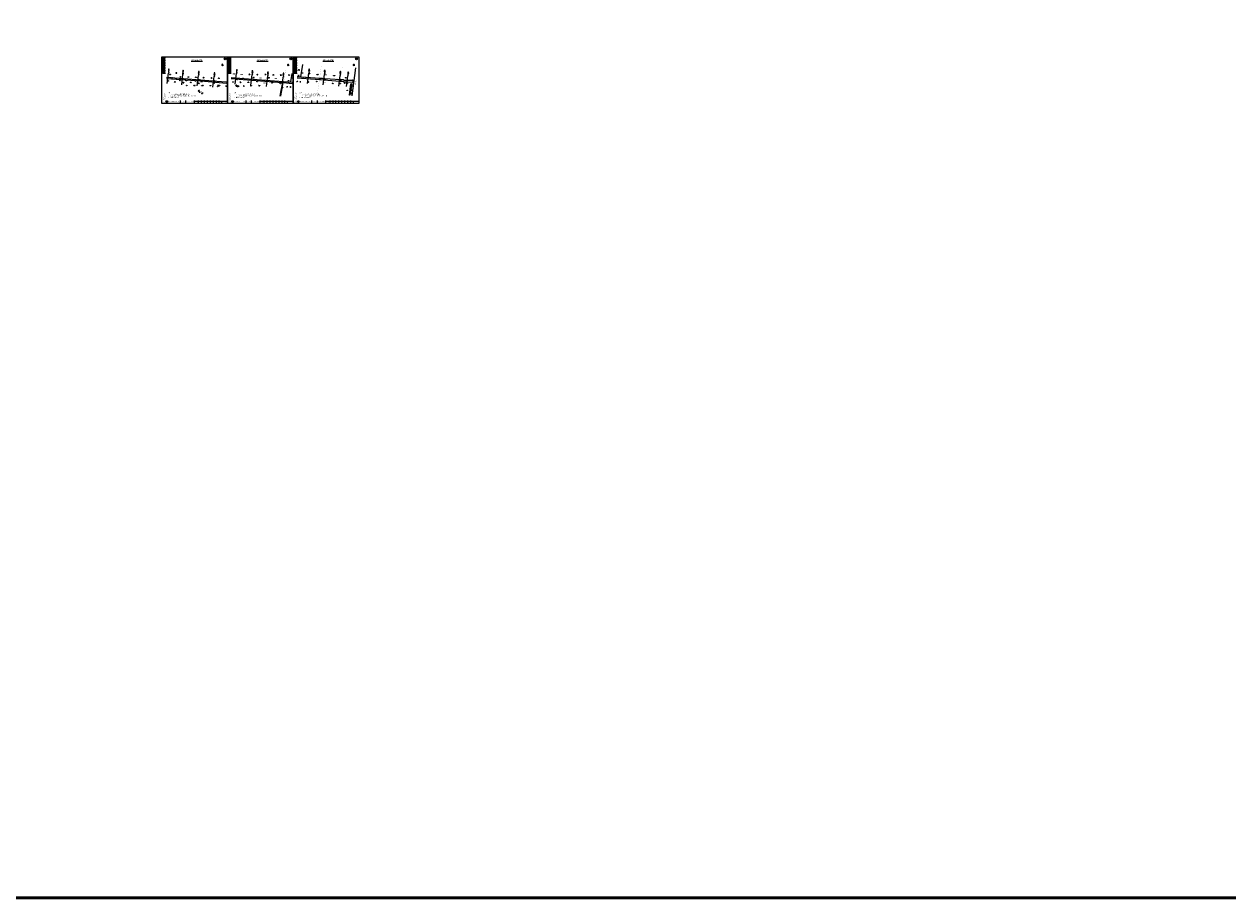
# Model space of a CAD drawing. Header units: millimetres. Extents: x -1851 to 142262423, y -629789 to 22327943.
# Tile 2 of 69: x 9687 to 17383, y -4064 to 1521. Entities that reach past the tile are written whole.
import ezdxf
from ezdxf.enums import TextEntityAlignment as Align

# ---------------------------------------------------------------- set-up
doc = ezdxf.new("R2010")
doc.units = ezdxf.units.MM
doc.linetypes.add('X3', pattern=[5, 4, -1])
for name, color, linetype in [('DIMTEX', 7, 'Continuous'), ('DLDW', 7, 'Continuous'), ('DLSS', 7, 'Continuous'), ('DMTZ', 7, 'Continuous'), ('duanmianxian', 7, 'Continuous'), ('GCD', 7, 'Continuous'), ('GXYZ', 7, 'Continuous'), ('LINE', 7, 'Continuous'), ('SXSS', 7, 'Continuous'), ('断面', 7, 'Continuous'), ('说明文字', 7, 'Continuous')]:
    doc.layers.add(name, color=color, linetype=linetype)
doc.layers.add('文字', color=7, linetype='Continuous', lineweight=15)
doc.styles.add('-仿宋_GB2312', font='FangSong_GB2312.ttf')
doc.styles.add('FSDB', font='tssdeng.shx', dxfattribs={"width": 0.7, "bigfont": 'hztxt.shx'})
doc.styles.add('LYJFS', font='times.ttf', dxfattribs={"width": 0.7})
doc.styles.get("Standard").update_dxf_attribs({"font": 'txt', "bigfont": 'gbcbig.shx'})
doc.styles.add('STYLE2', font='txt', dxfattribs={"width": 0.8})
doc.styles.add('仿宋', font='FangSong_GB2312.ttf')
doc.styles.add('宋体', font='txt', dxfattribs={"height": 3.5})
doc.linetypes.add('10411', pattern='A,2,[150,AAA.SHX,S=1,R=0,X=0,Y=1],2,[151,AAA.SHX,S=1,R=0,X=0,Y=3],1e-11', length=4)
doc.linetypes.add('10421', pattern='A,2,[150,AAA.SHX,S=1,R=0,X=0,Y=1],1e-11', length=2)
doc.linetypes.add('8352', pattern='A,1.5,[145,AAA.SHX,S=1,R=0,X=0,Y=1],1.5,-1,3,-1', length=8)

# ---------------------------------------------------------------- blocks, each defined once
blk = doc.blocks.new('gc170')
at = {"color": 8, "linetype": 'Continuous'}
blk.add_circle((0, 0), 0.5, dxfattribs=at)
blk = doc.blocks.new('gc110')
at = {"color": 8, "linetype": 'Continuous'}
for points in [[(0, 0), (1.35, 0), (-1.35, 0)], [(0, 0), (0, 1.4)]]:
    blk.add_lwpolyline(points, dxfattribs=at)
blk.add_arc((0, 0), 2, 0, 180, dxfattribs=at)
blk = doc.blocks.new('gc013b')
at = {"color": 8, "linetype": 'Continuous'}
blk.add_line((0.5, 0), (4, 0), dxfattribs=at)
at = {"color": 8, "linetype": 'Continuous', "flags": 128}
blk.add_lwpolyline([(3.4, 0.4), (4, 0), (3.4, -0.4)], dxfattribs=at)
blk = doc.blocks.new('gc013c')
at = {"color": 8, "linetype": 'Continuous'}
blk.add_line((0.5, 0), (4, 0), dxfattribs=at)
at = {"color": 8, "linetype": 'Continuous', "const_width": 0.15, "flags": 128}
blk.add_lwpolyline([(3.775, 0, 1), (3.925, 0, 1)], format="xyb", close=True, dxfattribs=at)
blk = doc.blocks.new('tk')
h = blk.add_hatch(color=152)
h.dxf.hatch_style = 1
h.paths.add_polyline_path([(6876.4, 854.2, 1), (6866.7, 854.2, 1)])
h.paths.add_polyline_path([(6876.2, 854.2, 1), (6866.8, 854.2, 1)], flags=16)
h = blk.add_hatch(color=152)
h.dxf.hatch_style = 1
edge = h.paths.add_edge_path()
edge.add_arc((6873.4, 851.8), 1.46, 43.31771, 70.37004)
edge.add_arc((6872, 847.9), 5.57, 70.37004, 84.52855)
edge.add_arc((6871.4, 841.8), 11.7, 84.52855, 95.17747)
edge.add_arc((6871.6, 852.1), 1.83, 111.79657, 130.9174, ccw=False)
edge.add_arc((6873.5, 847.4), 6.94, 98.84275, 111.79657, ccw=False)
edge.add_arc((6874.5, 840.5), 13.9, 95.21037, 98.84275, ccw=False)
edge.add_ellipse((6871.5, 854.5), major_axis=(-1.77, 0), ratio=0.877698, start_angle=172.65386, end_angle=176.91299)
edge.add_arc((6873.1, 844.2), 10.2, 88.99993, 98.52267)
edge.add_arc((6872.7, 846.8), 7.59, 98.52267, 116.8491)
edge.add_arc((6869.8, 852.5), 1.23, 116.8491, 139.29007)
edge.add_arc((6869.1, 853.2), 0.195, 139.29007, 263.05064)
edge.add_arc((6869.2, 854.7), 1.71, 263.05064, 272.13625)
edge.add_arc((6870.4, 823.4), 29.6, 88.46269, 92.13625, ccw=False)
edge.add_arc((6871.1, 847.9), 5.1, 68.07114, 88.46269, ccw=False)
edge.add_arc((6875.2, 831.3), 21.4, 95.91294, 98.79522)
edge.add_arc((6873.8, 840.1), 12.5, 98.79522, 117.84967)
edge.add_arc((6932.3, 613.7), 246, 104.77039, 105.15791, ccw=False)
edge.add_line((6869.6, 851.6), (6868.8, 851.3))
edge.add_arc((6890.2, 754.1), 99.5, 100.90627, 102.39834, ccw=False)
edge.add_line((6871.3, 851.8), (6870.7, 851.6))
edge.add_arc((6868.4, 880.2), 28.7, 274.61776, 279.69444)
edge.add_arc((6872.5, 856.4), 4.57, 279.69444, 287.61193)
edge.add_arc((6873.4, 853.6), 1.65, 287.61193, 311.5141)
edge.add_arc((6874.3, 852.6), 0.275, 311.5141, 403.31771)
edge = h.paths.add_edge_path()
edge.add_arc((6875.9, 855.4), 2.07, 138.9742, 204.11809, ccw=False)
edge.add_line((6874.4, 856.7), (6872.7, 856.7))
edge.add_line((6872.7, 856.7), (6872.7, 857.3))
edge.add_line((6872.7, 857.3), (6870.4, 857.3))
edge.add_line((6870.4, 857.3), (6870.4, 856.7))
edge.add_line((6870.4, 856.7), (6868.7, 856.7))
edge.add_arc((6867.1, 855.4), 2.07, -24.11809, 41.0258, ccw=False)
edge.add_arc((6865.6, 856.1), 3.75, 314.34412, 335.88191, ccw=False)
edge.add_arc((6867.5, 856.4), 3.11, 282.38773, 290.14658)
edge.add_arc((6864.5, 864.8), 12, 290.14658, 296.64952)
edge.add_ellipse((6871.5, 854.5), major_axis=(-1.77, 0), ratio=0.877698, start_angle=176.91299, end_angle=378.37474, ccw=False)
edge.add_ellipse((6871.5, 854.5), major_axis=(-1.77, 0), ratio=0.877698, start_angle=172.65386, end_angle=176.91299, ccw=False)
edge.add_ellipse((6871.5, 854.5), major_axis=(-1.77, 0), ratio=0.877698, start_angle=161.62526, end_angle=172.65386, ccw=False)
edge.add_arc((6878.6, 864.8), 12, 243.35048, 249.85342)
edge.add_arc((6875.5, 856.4), 3.11, 249.85342, 257.61227)
edge.add_arc((6877.5, 856.1), 3.75, 204.11809, 225.65588, ccw=False)
at = {"lineweight": 0}
for p, q in [((6838.6, 842.2), (6838.6, 1139.2)), ((6838.6, 1139.2), (7258.6, 1139.2)), ((7258.6, 1139.2), (7258.6, 842.2)), ((7253.6, 854.2), (7046.6, 854.2)), ((7258.6, 842.2), (6838.6, 842.2))]:
    blk.add_line(p, q, dxfattribs=at)
for p, q in [((6863.6, 1134.2), (6845.6, 1134.2)), ((6845.6, 1134.2), (6845.6, 1032.2)), ((6863.6, 1117.2), (6845.6, 1117.2)), ((6863.6, 1100.2), (6845.6, 1100.2)), ((6863.6, 1083.2), (6845.6, 1083.2)), ((6851.6, 1134.2), (6851.6, 1032.2)), ((6857.6, 1134.2), (6857.6, 1032.2)), ((6863.6, 1066.2), (6845.6, 1066.2)), ((6863.6, 1049.2), (6845.6, 1049.2)), ((6863.6, 1032.2), (6845.6, 1032.2)), ((6956.6, 861.2), (6956.6, 847.2)), ((6991.6, 861.2), (6991.6, 847.2)), ((7046.6, 861.2), (7046.6, 847.2)), ((7072.6, 861.2), (7072.6, 847.2)), ((7091.6, 861.2), (7091.6, 847.2)), ((7110.6, 861.2), (7110.6, 847.2)), ((7129.6, 861.2), (7129.6, 847.2)), ((7148.6, 861.2), (7148.6, 847.2)), ((7167.6, 861.2), (7167.6, 847.2)), ((7186.6, 861.2), (7186.6, 847.2)), ((7204.6, 861.2), (7204.6, 847.2)), ((7221.6, 854.2), (7221.6, 847.2))]:
    blk.add_line(p, q)
at = {"lineweight": 0, "const_width": 1}
blk.add_lwpolyline([(6863.6, 1134.2), (7253.6, 1134.2), (7253.6, 847.2), (6863.6, 847.2)], close=True, dxfattribs=at)
at = {"lineweight": 0, "const_width": 0.4}
blk.add_lwpolyline([(7253.6, 861.2), (6863.6, 861.2)], dxfattribs=at)
at = {"color": 152}
for points in [[(6873.3, 854.4, 0.041575), (6871.6, 854.3, 0.080135), (6869.3, 853.6, 0.098231), (6868.9, 853.3, 0.59944), (6869, 853, 0.039664), (6869.3, 853, -0.01603), (6871.2, 853, -0.08921), (6873, 852.6, 0.012577), (6871.9, 852.5, 0.083333), (6868, 851.2, -0.001691), (6869.6, 851.6), (6868.8, 851.3, -0.00651), (6871.3, 851.8), (6870.7, 851.6, 0.022155), (6873.2, 851.9, 0.03456), (6873.9, 852.1, 0.104673), (6874.5, 852.4, 0.423464), (6874.5, 852.8, 0.118589), (6873.9, 853.2, 0.061857), (6872.6, 853.5, 0.046498), (6870.4, 853.5, -0.083624), (6870.9, 853.8, -0.056582), (6872.4, 854.2, -0.015851), (6873.3, 854.3)], [(6869.8, 854, -0.028382), (6868.6, 853.5, -0.033867), (6868.2, 853.4, 0.094254), (6869, 854.5, 0.292155), (6868.7, 856.7), (6870.4, 856.7), (6870.4, 857.3), (6872.7, 857.3), (6872.7, 856.7), (6874.4, 856.7, 0.292155), (6874.1, 854.5, 0.094254), (6874.9, 853.4, -0.033867), (6874.5, 853.5, -0.028382), (6873.2, 854)]]:
    blk.add_lwpolyline(points, format="xyb", dxfattribs=at)
for radius in [4.84, 4.68]:
    blk.add_circle((6871.5, 854.2), radius, dxfattribs=at)
blk.add_arc((6873.5, 847.4), 6.94, 98.84275, 111.79657, dxfattribs=at)
for start_param, end_param in [(2.820893, 6.603885), (3.013378, 3.087714)]:
    blk.add_ellipse((6871.5, 854.5), major_axis=(-1.77, 0), ratio=0.877698, start_param=start_param, end_param=end_param, dxfattribs=at)
at = {"style": '宋体'}
for s, height, width, p in [('江苏省水利勘测设计研究院有限公司', 3.75, 0.9, (6915.7, 856)), ('Jiangsu Surveying and Design Institute of Water Resources Co., Ltd.', 2, 0.8, (6915.6, 851.2)), ('丰县四联河灌区节水配套改造项目', 1.8, 0.75, (6974.4, 855.1))]:
    blk.add_text(s, height=height, dxfattribs=dict(at, width=width)).set_placement(p, align=Align.MIDDLE)
at = {"style": 'LYJFS'}
for s, p in [('（阶段）', (7055.4, 857.7)), ('（专业）', (7055.4, 850.7))]:
    blk.add_text(s, height=2.5, dxfattribs=at).set_placement(p, align=Align.MIDDLE_CENTER)
at = {"style": '仿宋'}
blk.add_text('2018.01', height=2.5, dxfattribs=at).set_placement((7195.6, 850.7), align=Align.MIDDLE)
at = {"rotation": 90}
for s, insert, char_height, attachment_point, style in [('日 期', (6848.6, 1074.7), 2.5, 5, '宋体'), ('会签者', (6848.6, 1057.7), 2.5, 5, '宋体'), ('会签专业', (6848.6, 1040.7), 2.5, 5, '宋体'), ('江苏省水利勘测设计研究院有限公司\\P地址：扬州市吉安路209号吉安大厦1号楼  邮编：225127\\P电话：0514-87860116  传真：0514-87889101\\P声明：未经授权，不得翻印、传播或它用。', (6861.9, 847.1), 2, 7, '仿宋')]:
    blk.add_mtext(s, dxfattribs=dict(at, insert=insert, char_height=char_height, attachment_point=attachment_point, style=style))
at = {"char_height": 2.5, "attachment_point": 5, "style": '宋体'}
for s, insert in [('设计', (7066, 857.7)), ('部分', (7066, 850.7)), ('批 准', (7082.1, 857.7)), ('核 定', (7101, 857.7)), ('审 查', (7120, 857.7)), ('校 核', (7139.1, 857.8)), ('设 计', (7158.1, 857.8)), ('制 图', (7177, 857.7)), ('日 期', (7195.6, 857.7)), ('甲级设计证书编号A132012666', (7229.1, 857.7)), ('图 号', (7213.1, 850.7))]:
    blk.add_mtext(s, dxfattribs=dict(at, insert=insert))
blk = doc.blocks.new('A$C67844AE1')
at = {"color": 7, "linetype": 'ByBlock', "lineweight": -3}
for p, q in [((-69, 13), (-102, -126)), ((-69, 13), (-69, -94)), ((-69, 13), (-35, -126)), ((-69, 6), (-67, 5)), ((-69, -94), (-102, -126)), ((-75, -14), (-75, -14)), ((-69, -4), (-63, -9)), ((-69, -14), (-60, -22)), ((-69, -24), (-57, -35)), ((-69, -34), (-54, -48)), ((-69, -44), (-51, -61)), ((-69, -54), (-47, -74)), ((-69, -64), (-44, -87)), ((-69, -74), (-41, -100)), ((-69, -84), (-38, -113)), ((-69, -94), (-35, -126))]:
    blk.add_line(p, q, dxfattribs=at)
for start, end in [(98.47003, 234.12822), (258.35647, 281.64353), (305.87178, 81.52997)]:
    blk.add_arc((-69, -59), 44.7, start, end, dxfattribs=at)
at = {"color": 7, "linetype": 'ByBlock', "lineweight": -3, "insert": (-83, 62), "char_height": 40, "width": 53.57, "attachment_point": 1}
blk.add_mtext('{\\fSimSun|b0|i0|c134|p2;N}', dxfattribs=at)

msp = doc.modelspace()

# ---------------------------------------------------------------- linework, layer by layer
at = {"color": 7, "linetype": 'Continuous'}
for points in [[(11456.4, 1183.8), (11469.2, 1261.5)], [(11392.7, 1150.9), (11401.4, 1203.7)]]:
    msp.add_lwpolyline(points, dxfattribs=at)
at = {"layer": 'DIMTEX', "color": 1, "linetype": 'Continuous'}
for p, q in [((10755.6, 1284.2), (10826.9, 1284.2)), ((11175.6, 1284.2), (11246.9, 1284.2)), ((11595.6, 1284.2), (11666.9, 1284.2))]:
    msp.add_line(p, q, dxfattribs=at)
at = {"layer": 'DIMTEX', "linetype": 'Continuous'}
for p, q in [((10755.6, 1283.2), (10826.9, 1283.2)), ((11175.6, 1283.2), (11246.9, 1283.2)), ((11595.6, 1283.2), (11666.9, 1283.2))]:
    msp.add_line(p, q, dxfattribs=at)
at = {"layer": 'DLSS', "color": 7, "linetype": 'Continuous'}
for p, q in [((10814.7, 1157.1), (10813.9, 1156.4)), ((10815, 1161.9), (10814.4, 1162.6)), ((10816.8, 1156.9), (10817.4, 1156.2)), ((10817.1, 1161.7), (10817.9, 1162.4)), ((11574.9, 1165.6), (11574, 1165)), ((11576.2, 1173), (11575.6, 1173.8)), ((11576.9, 1165.5), (11577.5, 1164.7)), ((11578.2, 1172.9), (11579.1, 1173.4)), ((11342.7, 1146.2), (11342, 1145.5)), ((11342.9, 1151.2), (11342.2, 1151.9)), ((11345.7, 1146.1), (11346.4, 1145.4)), ((11345.8, 1151.1), (11346.6, 1151.8))]:
    msp.add_line(p, q, dxfattribs=at)
at = {"layer": 'DLSS', "color": 7, "linetype": 'Continuous', "const_width": 0.2}
for points in [[(11345, 1155.4), (11359.1, 1231.5)], [(11586.9, 1254.3), (11575.6, 1175.5)], [(10815, 1156.8), (10819.1, 1083.8), (10820, 1069.7)], [(11575.2, 1165.3), (11560.5, 1079.7)]]:
    msp.add_lwpolyline(points, dxfattribs=at)
at = {"layer": 'DLSS', "color": 7, "linetype": 'X3', "const_width": 0.2}
for points in [[(11361.3, 1231.4), (11347.1, 1154.3), (11347.6, 1154), (11401.4, 1150.3)], [(11578.6, 1175.3), (11589.7, 1254.1)], [(11708.7, 1166.3), (11720.5, 1246)], [(10597.8, 1181.6), (10597.8, 1181.6), (10816.3, 1164.5), (10917.7, 1156.7), (10981.4, 1151.8)], [(10816.5, 1156.7), (10821.1, 1084.3), (10822, 1069.6)], [(11011.4, 1179.9), (11344.3, 1154.4), (11344.7, 1154.5), (11344.9, 1154.8), (11345, 1155.4)], [(11431.4, 1185.5), (11708.7, 1166.3), (11708.7, 1164.2)], [(11562.2, 1079.6), (11576.6, 1164.9)], [(11345.3, 1145.9), (11334.5, 1085.8), (11329.7, 1060)]]:
    msp.add_lwpolyline(points, dxfattribs=at)
at = {"layer": 'DLSS', "color": 7, "linetype": 'Continuous'}
for points in [[(10814.7, 1157.1), (10815, 1161.9)], [(10817.1, 1161.7), (10816.8, 1156.9)], [(11574.9, 1165.6), (11576.2, 1173)], [(11578.2, 1172.9), (11576.9, 1165.5)], [(11342.7, 1146.2), (11342.9, 1151.2)], [(11345.8, 1151.1), (11345.7, 1146.1)]]:
    msp.add_lwpolyline(points, dxfattribs=at)
at = {"layer": 'DMTZ', "color": 7, "linetype": '10411'}
msp.add_lwpolyline([(11805.4, 1240.7), (11781.4, 1062.3)], dxfattribs=at)
at = {"layer": 'DMTZ', "color": 7, "linetype": '10421'}
msp.add_lwpolyline([(11776.2, 1138.1), (11776.5, 1138.8), (11777.1, 1139.2), (11781.4, 1140.1), (11782.1, 1140.1), (11782.5, 1139.6), (11768.3, 1066.4), (11768, 1066.1), (11767, 1066), (11766.7, 1066.3), (11766.6, 1067)], close=True, dxfattribs=at)
at = {"layer": 'duanmianxian', "color": 7, "flags": 128}
for points in [[(10601.6, 1140.2), (10609.6, 1207.1)], [(10694.3, 1133.2), (10702.3, 1200)], [(10794, 1125.6), (10802, 1192.4)], [(10893.7, 1118), (10901.7, 1184.8)], [(11036.5, 1137.5), (11044.5, 1204.3)], [(11136.2, 1129.9), (11144.2, 1196.7)], [(11235.9, 1122.3), (11243.9, 1189.1)], [(11335.6, 1114.7), (11343.6, 1181.5)], [(11499, 1139.9), (11507, 1206.8)], [(11598.7, 1132.3), (11606.7, 1199.2)], [(11698.4, 1124.7), (11706.4, 1191.6)], [(11748.3, 1120.9), (11756.3, 1187.8)]]:
    msp.add_lwpolyline(points, dxfattribs=at)
at = {"layer": 'SXSS', "color": 7, "linetype": '8352'}
for points in [[(10597.3, 1173.6), (10814.7, 1157.4)], [(10815, 1161.8), (10597.4, 1179.8)], [(10816.8, 1156.9), (10981.4, 1143.8)], [(10981.4, 1149.2), (10918, 1154.2), (10817.1, 1161.7)], [(11342.9, 1151.2), (11011.4, 1177.3)], [(11011.4, 1172), (11087.7, 1165.9), (11337, 1147.2), (11338, 1146.8), (11338.3, 1145.9), (11328.3, 1095.2), (11321.8, 1060.7)], [(11576.2, 1173), (11431.4, 1182.5)], [(11431.4, 1177.2), (11574.9, 1165.6)], [(11576.9, 1165.5), (11730.1, 1153.1), (11731.1, 1152.7), (11731.7, 1152.1), (11732.4, 1144.2), (11732.4, 1144.2), (11732.4, 1144.2), (11732.4, 1144.2), (11732.6, 1143.7), (11735.4, 1143), (11735.8, 1143.3), (11735.8, 1143.3), (11736.6, 1149.9), (11736.9, 1150.3), (11737.4, 1150.5), (11755.5, 1150.8), (11786.9, 1149.1), (11787.4, 1149.5), (11787.7, 1150.1), (11789.4, 1158.8), (11788.9, 1159), (11732.9, 1160.6), (11732.2, 1161), (11729.4, 1163.5), (11728.5, 1163.8), (11722.7, 1165.2), (11722.2, 1165.2), (11722.2, 1165.2), (11721.8, 1165.1), (11720.5, 1163.6), (11720, 1163.4), (11708.7, 1164.2), (11708.7, 1164.2), (11578.2, 1172.9)], [(11327, 1060.3), (11331.8, 1086.3), (11343, 1146.1)], [(11345.7, 1146.1), (11345.7, 1146.1), (11345.7, 1146.1), (11401.4, 1141.6)], [(11401.4, 1147.4), (11345.8, 1151.1)]]:
    msp.add_lwpolyline(points, dxfattribs=at)
at = {"layer": '断面'}
for p, q in [((10965.5, 1298.3), (10977.3, 1298.3)), ((11385.6, 1298.3), (11397.4, 1298.3)), ((11805.6, 1298.3), (11817.4, 1298.3))]:
    msp.add_line(p, q, dxfattribs=at)
at = {"layer": '断面', "color": 3, "lineweight": 50}
msp.add_lwpolyline([(6464.2, 7105.5), (25094.2, 7105.5), (25094.2, -4064.4), (6464.2, -4064.4)], close=True, dxfattribs=at)
at = {"layer": '断面'}
for centre in [(10971.4, 1298.3), (11391.5, 1298.3), (11811.5, 1298.3)]:
    msp.add_circle(centre, 5.9, dxfattribs=at)

# ---------------------------------------------------------------- block references
at = {"layer": 'DLDW', "color": 7, "linetype": 'Continuous'}
for p in [(11705.5, 1172), (10801.5, 1092), (10806.3, 1095.2), (10806.3, 1084.5), (10811.2, 1084.6), (10923.9, 1122.6), (10926.7, 1127.7), (10931.8, 1123.9), (11043.9, 1122.5), (11049.1, 1122.3), (11053.9, 1121.7), (11059.1, 1121.4)]:
    msp.add_blockref('gc110', p, dxfattribs=at)
at = {"layer": 'GXYZ', "color": 7, "linetype": 'Continuous'}
for name, p, rotation in [('gc013b', (11432.4, 1153), 27.9258927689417), ('gc013b', (11472.2, 1174.1), 207.9258927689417), ('gc013b', (11368.7, 1120.1), 207.2054897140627), ('gc013b', (11368.7, 1120.1), 27.9258927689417), ('gc013b', (11432.4, 1153), 207.2054897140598), ('gc013c', (11779.1, 1075.6), 82.85160331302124), ('gc013c', (11785.5, 1124.8), 262.8516033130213), ('gc013c', (11785.5, 1124.8), 82.85160331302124), ('gc013b', (10823, 1075.8), 279.3158858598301), ('gc013c', (11779.1, 1075.6), 262.8516033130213)]:
    msp.add_blockref(name, p, dxfattribs=dict(at, rotation=rotation))
for p in [(11472.2, 1174.1), (11368.7, 1120.1), (11432.4, 1153), (11785.5, 1124.8), (10823, 1075.8), (10823, 1075.8), (11779.1, 1075.6)]:
    msp.add_blockref('gc170', p, dxfattribs=at)
at = {"layer": 'LINE', "color": 2, "xscale": 0.08574142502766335, "yscale": 0.08574142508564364, "zscale": 0.08574142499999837}
for p in [(10960.3, 1264.1, 44.5), (11380.4, 1264.1, 44.5), (11800.4, 1264.1, 44.5)]:
    msp.add_blockref('A$C67844AE1', p, dxfattribs=at)
at = {"layer": '断面', "xscale": 1.000049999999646, "yscale": 1.000049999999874, "zscale": 1.00005}
for p in [(3727.4, 171.5), (4147.4, 171.5), (4567.5, 171.5)]:
    msp.add_blockref('tk', p, dxfattribs=at)

# ---------------------------------------------------------------- texts
at = {"color": 7, "linetype": 'Continuous', "insert": (11805.1, 1158.2), "char_height": 4, "width": 4.495, "attachment_point": 1, "rotation": 353.16015}
msp.add_mtext('{\\fSimHei|b0|i0|c134|p2;张\\P集\\P大\\P沟}', dxfattribs=at)
at = {"layer": 'DIMTEX', "linetype": 'Continuous', "style": 'STYLE2', "width": 0.8}
for s, height, p in [('示范方小沟清淤平面图', 6, (10756.8, 1285.9)), ('3', 4, (10970.4, 1293.8)), ('1', 4, (10970.2, 1298.9)), ('示范方小沟清淤平面图', 6, (11176.9, 1285.9)), ('2', 4, (11390.2, 1298.9)), ('3', 4, (11390.4, 1293.8)), ('示范方小沟清淤平面图', 6, (11596.9, 1285.9)), ('3', 4, (11810.2, 1298.9)), ('3', 4, (11810.4, 1293.8))]:
    msp.add_text(s, height=height, dxfattribs=at).set_placement(p)
at = {"layer": 'duanmianxian', "color": 7, "char_height": 5, "width": 14.746, "attachment_point": 1, "rotation": 90}
for s, insert in [('0+010', (10608.9, 1210)), ('0+100', (10701.6, 1202.9)), ('0+200', (10801.3, 1195.3)), ('0+300', (10901.1, 1187.7)), ('0+400', (11043.8, 1207.2)), ('0+500', (11143.5, 1199.6)), ('0+600', (11243.2, 1192)), ('0+700', (11342.9, 1184.4)), ('0+800', (11506.4, 1209.7)), ('0+900', (11606.1, 1202.1)), ('1+000', (11705.8, 1194.5)), ('1+050', (11755.6, 1190.7))]:
    msp.add_mtext(s, dxfattribs=dict(at, insert=insert))
at = {"layer": 'GCD', "color": 7, "linetype": 'Continuous'}
for s, p in [('37.49', (10606.1, 1157.6, 37.5)), ('37.56', (10619.8, 1198.4, 37.6)), ('37.52', (10631.9, 1178.8, 37.5)), ('36.12', (10655.8, 1171.8, 36.1)), ('37.60', (10658.8, 1207.8, 37.6)), ('37.49', (10681.7, 1161, 37.5)), ('37.60', (10685.2, 1182.3, 37.6)), ('37.60', (10701.4, 1203.8, 37.6)), ('37.62', (10724.3, 1159.8, 37.6)), ('37.73', (10737, 1181.9, 37.7)), ('37.87', (10749.7, 1168.4, 37.9)), ('37.62', (10781.4, 1155.8, 37.6)), ('37.73', (10786, 1181, 37.7)), ('37.87', (10805.7, 1163.7, 37.9)), ('37.67', (10833.7, 1177.9, 37.7)), ('37.67', (10884.7, 1175.9, 37.7)), ('37.91', (10905.8, 1156.9, 37.9)), ('37.67', (10932, 1174.7, 37.7)), ('37.75', (11028.6, 1202.4, 37.7)), ('37.62', (11046.9, 1166.7, 37.6)), ('37.63', (11077.8, 1197.9, 37.6)), ('37.91', (11086.7, 1173.2, 37.9)), ('37.58', (11127.3, 1198.5, 37.6)), ('37.58', (11153.5, 1177.5, 37.6)), ('37.62', (11174.6, 1154.5, 37.6)), ('37.45', (11177.2, 1196.7, 37.4)), ('37.45', (11196.8, 1175, 37.4)), ('37.32', (11229.4, 1197.3, 37.3)), ('37.35', (11251, 1177.1, 37.4)), ('37.35', (11279.2, 1195.5, 37.4)), ('37.63', (11295.2, 1174.4, 37.6)), ('37.63', (11327.8, 1194.5, 37.6)), ('37.54', (11348.5, 1153.4, 37.5)), ('37.73', (11377, 1157.9, 37.7)), ('37.72', (11379.2, 1195.1, 37.7)), ('37.73', (11401, 1175.8, 37.7)), ('37.73', (11440.7, 1190.7, 37.7)), ('37.72', (11442.9, 1227.9, 37.7)), ('37.73', (11464.7, 1208.7, 37.7)), ('37.71', (11488.5, 1181, 37.7)), ('37.73', (11510.8, 1202.8, 37.7)), ('37.64', (11557.2, 1154.5, 37.6)), ('37.73', (11562.4, 1197.9, 37.7)), ('37.71', (11586.8, 1175.2, 37.7)), ('35.78', (11609.3, 1167.7, 35.8)), ('37.73', (11616.8, 1196.1, 37.7)), ('37.71', (11669.2, 1191.6, 37.7)), ('37.71', (11688.8, 1167.9, 37.7)), ('35.78', (11708.7, 1158.2, 35.8)), ('37.72', (11741.9, 1178.3, 37.7)), ('37.61', (11786.9, 1163.5, 37.6)), ('37.47', (10650.4, 1151.3, 37.5)), ('37.62', (10703.6, 1145.7, 37.6)), ('37.70', (10726.1, 1128.5, 37.7)), ('37.62', (10751.1, 1147.4, 37.6)), ('37.70', (10775.9, 1127.9, 37.7)), ('37.62', (10803.4, 1142.3, 37.6)), ('37.60', (10820, 1150.6, 37.6)), ('37.81', (10825.6, 1079.7, 37.8)), ('37.63', (10827.3, 1127.7, 37.6)), ('37.63', (10876.9, 1126, 37.6)), ('37.62', (10900, 1144.8, 37.6)), ('37.75', (10934.8, 1127.9, 37.7)), ('37.75', (10978.9, 1123.7, 37.7)), ('37.75', (11021.9, 1150.8, 37.7)), ('37.64', (11043.1, 1130, 37.6)), ('37.64', (11069.7, 1148.4, 37.6)), ('37.49', (11090.9, 1124.7, 37.5)), ('37.49', (11120, 1148.9, 37.5)), ('37.49', (11136.1, 1126.8, 37.5)), ('37.49', (11189.3, 1126.8, 37.5)), ('37.69', (11222.4, 1144.1, 37.7)), ('37.61', (11272.1, 1145.7, 37.6)), ('37.50', (11324.8, 1142.6, 37.5)), ('36.27', (11338.2, 1117.1, 36.3)), ('37.61', (11389.7, 1118.5, 37.6)), ('37.61', (11453.4, 1151.4, 37.6)), ('37.64', (11502.7, 1150.9, 37.6)), ('37.64', (11610.2, 1147.2, 37.6)), ('37.64', (11659, 1141, 37.6)), ('37.52', (11706.9, 1140.2, 37.5)), ('37.41', (11750.1, 1142.5, 37.4)), ('37.52', (11751.3, 1097.1, 37.5)), ('40.89', (11773.7, 1080.5, 40.9)), ('40.60', (11783, 1134.4, 40.6)), ('37.75', (11783.4, 1097.7, 37.7))]:
    msp.add_text(s, height=2, dxfattribs=at).set_placement(p, align=Align.MIDDLE)
at = {"layer": '文字', "color": 7, "line_spacing_factor": 0.5, "style": '-仿宋_GB2312'}
for s, insert, char_height, width, attachment_point in [('{\\W0.8;示范方小沟清淤典型设计平面图}', (10746.7, 1025.8), 3.333, 55.619, 5), ('{\\Fhztxt_e,hztxt|c134;\\W0.65;FX-2017-SLGQ-QY-05}', (10951.6, 1024.3), 2.726, 10.917, 1), ('{\\W0.8;示范方小沟清淤典型设计平面图}', (11166.7, 1025.8), 3.333, 55.619, 5), ('{\\Fhztxt_e,hztxt|c134;\\W0.65;FX-2017-SLGQ-QY-05}', (11371.6, 1024.3), 2.726, 10.917, 1), ('{\\W0.8;示范方小沟清淤典型设计平面图}', (11586.7, 1025.8), 3.333, 55.619, 5), ('{\\Fhztxt_e,hztxt|c134;\\W0.65;FX-2017-SLGQ-QY-05}', (11791.6, 1024.3), 2.726, 10.917, 1)]:
    msp.add_mtext(s, dxfattribs=dict(at, insert=insert, char_height=char_height, width=width, attachment_point=attachment_point))
at = {"layer": '说明文字', "char_height": 5.974, "width": 183.877, "attachment_point": 1, "style": 'FSDB'}
for insert in [(10608.4, 1084.2), (11028.4, 1084.2), (11448.5, 1084.2)]:
    msp.add_mtext('说明：\\P     1、本图尺寸均以米计，高程采用国家85高程系； \\P     2、示范方典型小沟清淤总长1100m，清淤土方就近堆放。河口整形，现状河口适当垫滩处理。', dxfattribs=dict(at, insert=insert))

doc.saveas('drawing.dxf')
